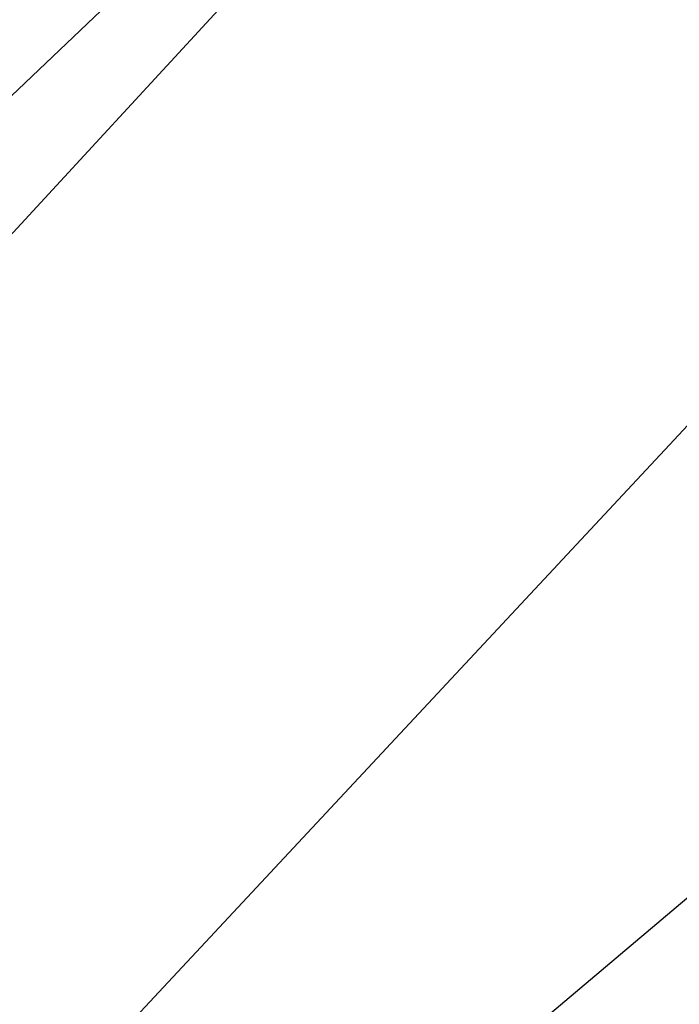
# Model space of a CAD drawing. Extents: x 0.3 to 31.7, y -15.7 to 15.7.
# Tile 20 of 80: x 5.05752 to 5.06275, y -10.91035 to -10.90254. Entities that reach past the tile are written whole.
import ezdxf

# ---------------------------------------------------------------- set-up
doc = ezdxf.new("R2010")
doc.units = 0
doc.header["$MEASUREMENT"] = 0
doc.layers.get('0').update_dxf_attribs({"linetype": 'CONTINUOUS'})

# ---------------------------------------------------------------- blocks, each defined once
blk = doc.blocks.new('LUXORA_ZWIS_DU_Y_STL')
at = {"color": 0}
for p, q in [((5.0410882, -10.9187293, 0.7172396), (5.1274728, -10.8364556, 0.7172396)), ((5.0410882, -10.9187293, 0.7172396), (5.1274728, -10.8364556, 0.7172396)), ((5.0463417, -10.9234163, 0.7184334), (5.1274728, -10.8364556, 0.7172396)), ((5.0463417, -10.9234163, 0.7184334), (5.1274728, -10.8364556, 0.7172396)), ((5.0442907, -10.918513, 4.1733473), (5.1165651, -10.8401501, 4.1733473)), ((5.0442907, -10.918513, 4.1733473), (5.1165651, -10.8401501, 4.1733473)), ((5.137209, -10.8466778, 0.7179133), (5.0463417, -10.9234163, 0.7184334)), ((5.137209, -10.8466778, 0.7179133), (5.0463417, -10.9234163, 0.7184334))]:
    blk.add_line(p, q, dxfattribs=at)
mesh = blk.add_polyface(dxfattribs=at)
corners = [(5.0959526, -10.8211391, 4.1460109), (5.0113828, -10.9023627, 4.1465312), (5.0154618, -10.908411, 4.1460109)]
mesh.append_faces([[corners[k] for k in face] for face in [(0, 1, 2)]], dxfattribs={"color": 0})
mesh = blk.add_polyface(dxfattribs=at)
corners = [(5.1190684, -10.8276307, 0.7100825), (5.0336859, -10.8986406, 0.6980819), (5.1139201, -10.8222253, 0.6980819), (5.0343146, -10.9083509, 0.7100825)]
mesh.append_faces([[corners[k] for k in face] for face in [(0, 1, 2), (1, 0, 3)]], dxfattribs={"vtx0": -1, "color": 0})
mesh = blk.add_polyface(dxfattribs=at)
corners = [(5.10852, -10.8327298, 4.198515), (5.0488828, -10.9100378, 4.1872799), (5.0485464, -10.8977563, 4.198515), (5.1148224, -10.8385425, 4.1872799)]
mesh.append_faces([[corners[k] for k in face] for face in [(0, 1, 2), (1, 0, 3)]], dxfattribs={"vtx0": -1, "color": 0})

msp = doc.modelspace()

# ---------------------------------------------------------------- block references
at = {"color": 0}
msp.add_blockref('LUXORA_ZWIS_DU_Y_STL', (0, 0), dxfattribs=at)

doc.saveas('drawing.dxf')
